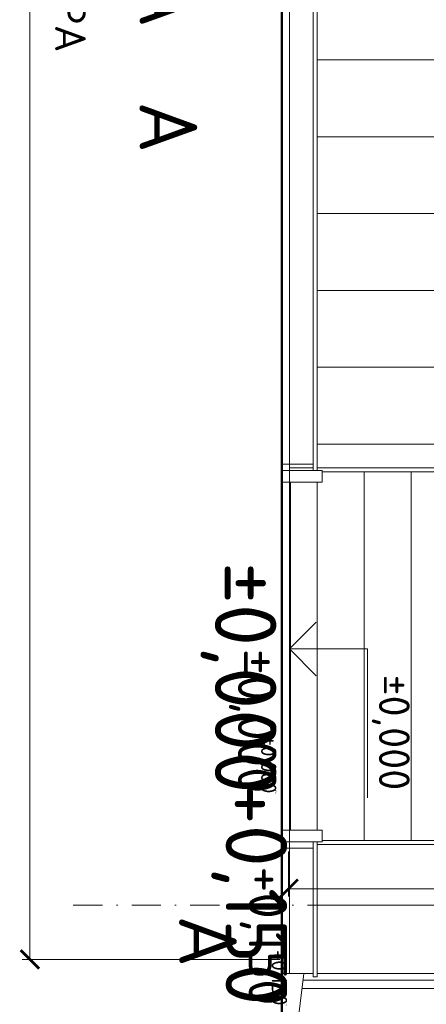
# Model space of a CAD drawing. Header units: millimetres. Extents: x -725694 to 5289369, y -1488057 to 2187451.
# Tile 24 of 256: x -62540 to -57249, y -1290 to 11523. Entities that reach past the tile are written whole.
import ezdxf
from ezdxf import colors
from ezdxf.entities.mleader import LeaderData, LeaderLine
from ezdxf.enums import TextEntityAlignment as Align
from ezdxf.math import Vec2, Vec3

# ---------------------------------------------------------------- set-up
doc = ezdxf.new("R2010")
doc.units = ezdxf.units.MM
doc.linetypes.add('CENTERX2', pattern=[101.6, 63.5, -12.7, 12.7, -12.7])
doc.linetypes.add('DASHDOT', pattern=[25.4, 12.7, -6.35, 0, -6.35])
doc.layers.get('Defpoints').update_dxf_attribs({"color": 8})
for name, color, linetype in [('0 @ 1', 7, 'Continuous'), ('0 @ 10', 7, 'Continuous'), ('0 @ 100', 7, 'Continuous'), ('0 @ 200', 7, 'Continuous'), ('0 @ 250 (1)', 7, 'Continuous'), ('0 @ 250 (2)', 7, 'Continuous'), ('0 @ 400', 7, 'Continuous')]:
    doc.layers.add(name, color=color, linetype=linetype)
for name, color, linetype, lineweight in [('A99_N_kce-pohl', 1, 'Continuous', 9), ('A99_N_koty-200', 5, 'Continuous', 5), ('A99_N_koty-200 @ 200', 5, 'Continuous', 5), ('A99_N_koty-200-vysk', 6, 'Continuous', 9), ('A99_N_sraf', 252, 'Continuous', 0), ('A99_N_txt-popis-200', 240, 'Continuous', 5), ('A99_N_txt-popis-50 @ 200', 240, 'Continuous', 9), ('A99_S_kce-demolice', 30, 'Continuous', 20), ('A99_S_kce-pohl', 7, 'Continuous', 5), ('A99_S_osy', 1, 'CENTERX2', 5)]:
    doc.layers.add(name, color=color, linetype=linetype, lineweight=lineweight)
doc.styles.add('A99_kota', font='isocpeur.ttf', dxfattribs={"height": 2})
doc.styles.add('A99_popis', font='isocpeur.ttf')
doc.styles.add('ad_popis 100', font='isocpeur.ttf', dxfattribs={"height": 200})
doc.dimstyles.new('A99_kota_200 new', dxfattribs={"dimscale": 200, "dimtxt": 2, "dimasz": 1.2, "dimexe": 0.5, "dimexo": 1.5, "dimgap": 0.3, "dimtad": 1, "dimdec": 0, "dimzin": 3, "dimdsep": 46, "dimtxsty": 'A99_kota', "dimblk": 'ARCHTICK', "dimcen": 2.5, "dimazin": 2, "dimtfac": 0.75, "dimtdec": 0, "dimtmove": 2, "dimatfit": 0, "dimfxl": 0, "dimtolj": 1, "dimtzin": 0, "dimlwd": 5, "dimlwe": 5, "dimarcsym": 0})

# ---------------------------------------------------------------- blocks, each defined once
blk = doc.blocks.new('_ArchTick')
at = {"color": 0, "linetype": 'ByBlock', "const_width": 0.15}
blk.add_lwpolyline([(-0.5, -0.5), (0.5, 0.5)], dxfattribs=at)
blk = doc.blocks.new('*D308')
at = {"layer": 'A99_N_koty-200', "color": 0, "linetype": 'Continuous', "lineweight": 5, "transparency": 16777216}
for p, q in [((-59040, 700), (-59040, 115)), ((-49270, 620), (-49270, 115)), ((-49270, 215), (-59040, 215))]:
    blk.add_line(p, q, dxfattribs=at)
at = {"layer": 'Defpoints', "color": 0, "linetype": 'Continuous', "lineweight": 0, "transparency": 16777216}
for p in [(-59040, 1000), (-49270, 920), (-59040, 215)]:
    blk.add_point(p, dxfattribs=at)
at = {"layer": 'A99_N_koty-200', "color": 0, "linetype": 'Continuous', "lineweight": 5, "transparency": 16777216, "xscale": 240, "yscale": 240, "zscale": 240, "rotation": 180}
blk.add_blockref('_ArchTick', (-59040, 215), dxfattribs=at)
at = {"layer": 'A99_N_koty-200', "color": 0, "linetype": 'Continuous', "lineweight": 5, "transparency": 16777216, "xscale": 240, "yscale": 240, "zscale": 240}
blk.add_blockref('_ArchTick', (-49270, 215), dxfattribs=at)
at = {"layer": 'A99_N_koty-200', "color": 0, "linetype": 'Continuous', "lineweight": 5, "transparency": 16777216, "insert": (-54155, 475), "char_height": 400, "attachment_point": 5, "style": 'A99_kota'}
blk.add_mtext('\\A1;9770', dxfattribs=at)
blk = doc.blocks.new('*U40')
at = {"color": 0, "linetype": 'ByBlock', "lineweight": -2}
blk.add_line((-3, 0), (7, 0), dxfattribs=at)
for points in [[(0, 0), (0, 5), (0, 5), (9.7, 5)], [(-1.75, 1.75), (0, 0), (1.75, 1.75)]]:
    blk.add_lwpolyline(points, dxfattribs=at)
at = {"color": 0, "linetype": 'ByBlock', "lineweight": -2, "style": 'A99_kota'}
for tag, p in [('VYSKA', (9.2, 7.75)), ('POPIS', (9.2, 4.5))]:
    blk.add_attdef(tag, text='', height=2, dxfattribs=at).set_placement(p, align=Align.TOP_RIGHT)
blk = doc.blocks.new('*U6685')
at = {"layer": 'A99_N_koty-200-vysk', "lineweight": 5}
ref = blk.add_blockref('*U40', (-58880, -2365), dxfattribs=dict(at, xscale=200, yscale=200, zscale=200, rotation=270))
ref.add_attrib('VYSKA', '+0,150', dxfattribs={"layer": '0 @ 400', "color": 0, "linetype": 'ByBlock', "lineweight": -2, "height": 800, "rotation": 270, "style": 'A99_kota'}).set_placement((-59060, -1305), align=Align.TOP_RIGHT)
ref = blk.add_blockref('*U40', (-58880, -2365), dxfattribs=dict(at, xscale=200, yscale=200, zscale=200, rotation=270))
ref.add_attrib('VYSKA', '+0,150', dxfattribs={"layer": '0 @ 250 (1)', "color": 0, "linetype": 'ByBlock', "lineweight": -2, "height": 500, "rotation": 270, "style": 'A99_kota'}).set_placement((-59060, -1305), align=Align.TOP_RIGHT)
ref = blk.add_blockref('*U40', (-58880, -2365), dxfattribs=dict(at, xscale=200, yscale=200, zscale=200, rotation=270))
ref.add_attrib('VYSKA', '+0,150', dxfattribs={"layer": '0 @ 250 (2)', "color": 0, "linetype": 'ByBlock', "lineweight": -2, "height": 500, "rotation": 270, "style": 'A99_kota'}).set_placement((-59060, -1305), align=Align.TOP_RIGHT)
ref = blk.add_blockref('*U40', (-58880, -2365), dxfattribs=dict(at, xscale=200, yscale=200, zscale=200, rotation=270))
ref.add_attrib('VYSKA', '+0,150', dxfattribs={"layer": '0 @ 100', "color": 0, "linetype": 'ByBlock', "lineweight": -2, "height": 200, "rotation": 270, "style": 'A99_kota'}).set_placement((-59060, -1305), align=Align.TOP_RIGHT)
ref = blk.add_blockref('*U40', (-58880, -2365), dxfattribs=dict(at, xscale=200, yscale=200, zscale=200, rotation=270))
ref.add_attrib('VYSKA', '+0,150', dxfattribs={"layer": '0 @ 10', "color": 0, "linetype": 'ByBlock', "lineweight": -2, "height": 20, "rotation": 270, "style": 'A99_kota'}).set_placement((-59060, -1305), align=Align.TOP_RIGHT)
ref = blk.add_blockref('*U40', (-58880, -2365), dxfattribs=dict(at, xscale=200, yscale=200, zscale=200, rotation=270))
ref.add_attrib('VYSKA', '+0,150', dxfattribs={"layer": '0 @ 1', "color": 0, "linetype": 'ByBlock', "lineweight": -2, "height": 2, "rotation": 270, "style": 'A99_kota'}).set_placement((-59060, -1305), align=Align.TOP_RIGHT)
ref = blk.add_blockref('*U40', (-58880, -2365), dxfattribs=dict(at, xscale=200, yscale=200, zscale=200, rotation=270))
ref.add_attrib('VYSKA', '+0,150', dxfattribs={"layer": '0 @ 200', "color": 0, "linetype": 'ByBlock', "lineweight": -2, "height": 400, "rotation": 270, "style": 'A99_kota'}).set_placement((-57330, -4205), align=Align.TOP_RIGHT)
blk = doc.blocks.new('*U65')
at = {"color": 0, "linetype": 'ByBlock', "lineweight": -2}
blk.add_line((-3, 0), (7, 0), dxfattribs=at)
for points in [[(0, 0), (0, 5.074), (0, 5.074), (9.7, 5.074)], [(-1.75, 1.75), (0, 0), (1.75, 1.75)]]:
    blk.add_lwpolyline(points, dxfattribs=at)
at = {"color": 0, "linetype": 'ByBlock', "lineweight": -2, "style": 'A99_kota'}
for tag, p in [('VYSKA', (9.2, 7.824)), ('POPIS', (9.2, 4.574))]:
    blk.add_attdef(tag, text='', height=2, dxfattribs=at).set_placement(p, align=Align.TOP_RIGHT)
blk = doc.blocks.new('*U6686')
at = {"layer": 'A99_N_koty-200-vysk', "lineweight": 5}
ref = blk.add_blockref('*U65', (-59030, 3335), dxfattribs=dict(at, xscale=200, yscale=200, zscale=200, rotation=270))
ref.add_attrib('VYSKA', '±0,000', dxfattribs={"layer": '0 @ 400', "color": 0, "linetype": 'ByBlock', "lineweight": -2, "height": 800, "rotation": 270, "style": 'A99_kota'}).set_placement((-59200, 1455), align=Align.TOP_RIGHT)
ref = blk.add_blockref('*U65', (-59030, 3335), dxfattribs=dict(at, xscale=200, yscale=200, zscale=200, rotation=270))
ref.add_attrib('VYSKA', '±0,000', dxfattribs={"layer": '0 @ 250 (1)', "color": 0, "linetype": 'ByBlock', "lineweight": -2, "height": 500, "rotation": 270, "style": 'A99_kota'}).set_placement((-59200, 1455), align=Align.TOP_RIGHT)
ref = blk.add_blockref('*U65', (-59030, 3335), dxfattribs=dict(at, xscale=200, yscale=200, zscale=200, rotation=270))
ref.add_attrib('VYSKA', '±0,000', dxfattribs={"layer": '0 @ 250 (2)', "color": 0, "linetype": 'ByBlock', "lineweight": -2, "height": 500, "rotation": 270, "style": 'A99_kota'}).set_placement((-59200, 1455), align=Align.TOP_RIGHT)
ref = blk.add_blockref('*U65', (-59030, 3335), dxfattribs=dict(at, xscale=200, yscale=200, zscale=200, rotation=270))
ref.add_attrib('VYSKA', '±0,000', dxfattribs={"layer": '0 @ 100', "color": 0, "linetype": 'ByBlock', "lineweight": -2, "height": 200, "rotation": 270, "style": 'A99_kota'}).set_placement((-59200, 1455), align=Align.TOP_RIGHT)
ref = blk.add_blockref('*U65', (-59030, 3335), dxfattribs=dict(at, xscale=200, yscale=200, zscale=200, rotation=270))
ref.add_attrib('VYSKA', '±0,000', dxfattribs={"layer": '0 @ 10', "color": 0, "linetype": 'ByBlock', "lineweight": -2, "height": 20, "rotation": 270, "style": 'A99_kota'}).set_placement((-59200, 1455), align=Align.TOP_RIGHT)
ref = blk.add_blockref('*U65', (-59030, 3335), dxfattribs=dict(at, xscale=200, yscale=200, zscale=200, rotation=270))
ref.add_attrib('VYSKA', '±0,000', dxfattribs={"layer": '0 @ 1', "color": 0, "linetype": 'ByBlock', "lineweight": -2, "height": 2, "rotation": 270, "style": 'A99_kota'}).set_placement((-59200, 1455), align=Align.TOP_RIGHT)
ref = blk.add_blockref('*U65', (-59030, 3335), dxfattribs=dict(at, xscale=200, yscale=200, zscale=200, rotation=270))
ref.add_attrib('VYSKA', '±0,000', dxfattribs={"layer": '0 @ 200', "color": 0, "linetype": 'ByBlock', "lineweight": -2, "height": 400, "rotation": 270, "style": 'A99_kota'}).set_placement((-57465, 1495), align=Align.TOP_RIGHT)
blk = doc.blocks.new('*D353')
at = {"layer": 'A99_N_koty-200', "color": 0, "lineweight": 5, "transparency": 16777216}
for p, q in [((-59730, 26350), (-62508, 26350)), ((-62408, -705), (-62408, 26350)), ((-59155, -705), (-62508, -705))]:
    blk.add_line(p, q, dxfattribs=at)
at = {"layer": 'Defpoints', "color": 0, "linetype": 'Continuous', "lineweight": 0, "transparency": 16777216}
for p in [(-62408, 26350), (-59430, 26350), (-58855, -705)]:
    blk.add_point(p, dxfattribs=at)
at = {"layer": 'A99_N_koty-200', "color": 0, "linetype": 'Continuous', "lineweight": 5, "transparency": 16777216, "xscale": 240, "yscale": 240, "zscale": 240}
for p, rotation in [((-62408, 26350), 89.99999999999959), ((-62408, -705), 269.9999999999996)]:
    blk.add_blockref('_ArchTick', p, dxfattribs=dict(at, rotation=rotation))
at = {"layer": 'A99_N_koty-200', "color": 0, "linetype": 'Continuous', "lineweight": 5, "transparency": 16777216, "insert": (-61880, 12173), "char_height": 400, "attachment_point": 5, "rotation": 270, "style": 'A99_kota', "bg_fill": 3, "box_fill_scale": 1.1, "bg_fill_color": 256, "bg_fill_true_color": 13158600, "bg_fill_transparency": 0}
blk.add_mtext('\\A1;I. ETAPA', dxfattribs=at)

msp = doc.modelspace()

# ---------------------------------------------------------------- linework, layer by layer
at = {"layer": 'A99_N_sraf', "lineweight": 5}
for points in [[(-58669.8, 11000), (-44949.6, 11000)], [(-58669.8, 10000), (-49359.8, 10000)], [(-58669.8, 9000), (-49359.8, 9000)], [(-58669.8, 8000), (-49359.8, 8000)], [(-58669.8, 7000), (-49359.8, 7000)], [(-58669.8, 6000), (-49359.8, 6000)], [(-58669.8, 0), (-46141.6, 0)]]:
    msp.add_lwpolyline(points, dxfattribs=at)
at = {"layer": 'A99_S_kce-demolice', "linetype": 'Continuous', "lineweight": 20, "ltscale": 18}
for p, q in [((-53769.8, 5640), (-58604.8, 5640)), ((-58057.3, 5640), (-58057.3, 840)), ((-57444.8, 5640), (-57444.8, 840)), ((-58669.8, 5505), (-58669.8, 975)), ((-53769.8, 840), (-58604.8, 840))]:
    msp.add_line(p, q, dxfattribs=at)
at = {"layer": 'A99_S_kce-pohl', "lineweight": 50}
msp.add_line((-59129.8, -6660), (-59129.8, 103094.6), dxfattribs=at)
at = {"layer": 'A99_S_kce-pohl', "lineweight": 5}
for p, q in [((-59029.8, -890), (-59029.8, 75470)), ((-58719.8, 24300), (-58719.8, 5655)), ((-58669.8, 24300), (-58669.8, 5655)), ((-58719.8, 5690), (-59029.8, 5690)), ((-53719.8, 5690), (-58669.8, 5690)), ((-59014.8, 5505), (-59014.8, 975)), ((-58719.8, -890), (-58719.8, 825)), ((-53719.8, 790), (-58669.8, 790)), ((-46096.8, -890), (-58669.8, -890))]:
    msp.add_line(p, q, dxfattribs=at)
at = {"layer": 'A99_S_kce-pohl'}
msp.add_line((-59129.8, 24680), (-59129.8, 5900), dxfattribs=at)
at = {"layer": 'A99_S_kce-pohl', "lineweight": 5}
for points in [[(-58719.8, 5740), (-59129.8, 5740)], [(-59129.8, 5655), (-58604.8, 5655), (-58604.8, 5505), (-59129.8, 5505)], [(-59029.8, 5740), (-59029.8, 5655)], [(-59129.8, 825), (-58604.8, 825), (-58604.8, 975), (-59129.8, 975)], [(-58669.8, 825), (-58669.8, -932.5), (-58719.8, -932.5), (-58719.8, -890), (-59129.8, -890)], [(-59029.8, 825), (-59029.8, 740)], [(-58719.8, 740), (-59129.8, 740)], [(-58842.5, -890), (-59129.8, -3230)]]:
    msp.add_lwpolyline(points, dxfattribs=at)
at = {"layer": 'A99_S_osy', "linetype": 'DASHDOT', "lineweight": 9, "ltscale": 30}
msp.add_lwpolyline([(-61844.8, 0), (-41504.8, 0)], dxfattribs=at)

# ---------------------------------------------------------------- texts
at = {"layer": 'A99_N_txt-popis-200', "lineweight": 9, "ltscale": 5, "style": 'ad_popis 100'}
msp.add_text('HALA  A', height=750, rotation=270, dxfattribs=at).set_placement((-60980, 13955))
at = {"layer": 'A99_N_txt-popis-200', "color": 1, "lineweight": 0, "insert": (-59714.8, -131.7), "char_height": 750, "attachment_point": 1, "rotation": 270, "style": 'ad_popis 100'}
msp.add_mtext_dynamic_manual_height_columns('A', width=832.5, gutter_width=1000, heights=[0], dxfattribs=at)

# ---------------------------------------------------------------- next in the draw order: leaders
at = {"layer": 'A99_N_txt-popis-50 @ 200', "lineweight": 9}
ml = msp.add_multileader_mtext('Standard', dxfattribs=at)
ml.set_content('\\A1;{\\C256;demontáž ocel. schodiště}', color=1, style='A99_popis')
ml.set_leader_properties(color=256, linetype='ByLayer', lineweight=-1)
ml.build(insert=Vec2(0, 0))
ml.multileader.update_dxf_attribs({"dogleg_length": 1, "arrow_head_size": 300, "scale": 200})
ctx = ml.context
ctx.base_point, ctx.scale, ctx.char_height, ctx.arrow_head_size, ctx.landing_gap_size, ctx.plane_origin, ctx.plane_x_axis, ctx.plane_y_axis = Vec3(-52870, 32613.3), 200, 400, 300, 250, Vec3(-61745.8, 29900), Vec3(0, -1), Vec3(1, 0)
notes = []
notes.append((ctx, [(1, (1, 1, 0), (-52870, 27948.3), (0, 1), 645, [(0, [(-57543.4, 27948.3)], 0, [])])]))
ctx.mtext.insert, ctx.mtext.text_direction, ctx.mtext.rotation, ctx.mtext.width, ctx.mtext.defined_height, ctx.mtext.flow_direction = Vec3(-52670, 32363.3), Vec3(0, -1), 4.712389, 3700.225, 1533.3, 5
ctx.mtext.has_bg_fill, ctx.mtext.bg_color, ctx.mtext.bg_scale_factor, ctx.mtext.bg_transparency, ctx.mtext.use_window_bg_color = 1, -1073741824, 1, 0, 1
for ctx, leaders in notes:
    for number, flags, end, landing, length, lines in leaders:
        leader = LeaderData()
        leader.index, (leader.has_last_leader_line, leader.has_dogleg_vector, leader.attachment_direction) = number, flags
        leader.last_leader_point, leader.dogleg_vector, leader.dogleg_length = Vec3(end), Vec3(landing), length
        for number, points, colour, breaks in lines:
            line = LeaderLine()
            line.index, line.vertices, line.color, line.breaks = number, Vec3.list(points), colors.encode_raw_color(colour), breaks
            leader.lines.append(line)
        ctx.leaders.append(leader)

# ---------------------------------------------------------------- next in the draw order: linework, layer by layer
at = {"layer": 'A99_S_kce-pohl', "lineweight": 5}
msp.add_lwpolyline([(-58862.4, -1084.6), (-46084.1, -1084.6), (-46084.1, -974.6), (-58855.2, -974.6)], dxfattribs=at)

# ---------------------------------------------------------------- next in the draw order: block references
at = {"layer": 'A99_N_kce-pohl', "color": 3, "linetype": 'Continuous', "lineweight": 0}
for name in ['*U6686', '*U6685']:
    msp.add_blockref(name, (0, 0), dxfattribs=at)

# ---------------------------------------------------------------- next in the draw order: dimensions: what is measured, and where the dimension line sits
at = {"layer": 'A99_N_koty-200 @ 200', "color": 5, "linetype": 'Continuous', "lineweight": 5}
dim = msp.add_linear_dim(base=(-59040, 215), p1=(-49269.8, 920), p2=(-59040, 1000), dimstyle='A99_kota_200 new', override={"dimscale": 200, "dimtix": 1, "dimtofl": 1, "dimtmove": 2, "dimatfit": 0}, dxfattribs=at)
dim.commit()
dim.dimension.update_dxf_attribs({"geometry": '*D308', "text_midpoint": (-54154.9, 475)})

# ---------------------------------------------------------------- next in the draw order: dimensions: what is measured, and where the dimension line sits
at = {"layer": 'A99_N_koty-200 @ 200', "color": 1, "linetype": 'Continuous', "lineweight": 5}
dim = msp.add_linear_dim(base=(-62407.5, 26350), p1=(-58855.2, -704.6), p2=(-59429.8, 26350), angle=90, text='I. ETAPA', dimstyle='A99_kota_200 new', override={"dimscale": 200, "dimtix": 0, "dimtofl": 1, "dimtmove": 2, "dimatfit": 0, "dimfxl": 20, "dimtfill": 1}, dxfattribs=at)
dim.commit()
dim.dimension.update_dxf_attribs({"geometry": '*D353', "text_midpoint": (-61880, 12172.5), "dimtype": 128})

doc.saveas('drawing.dxf')
